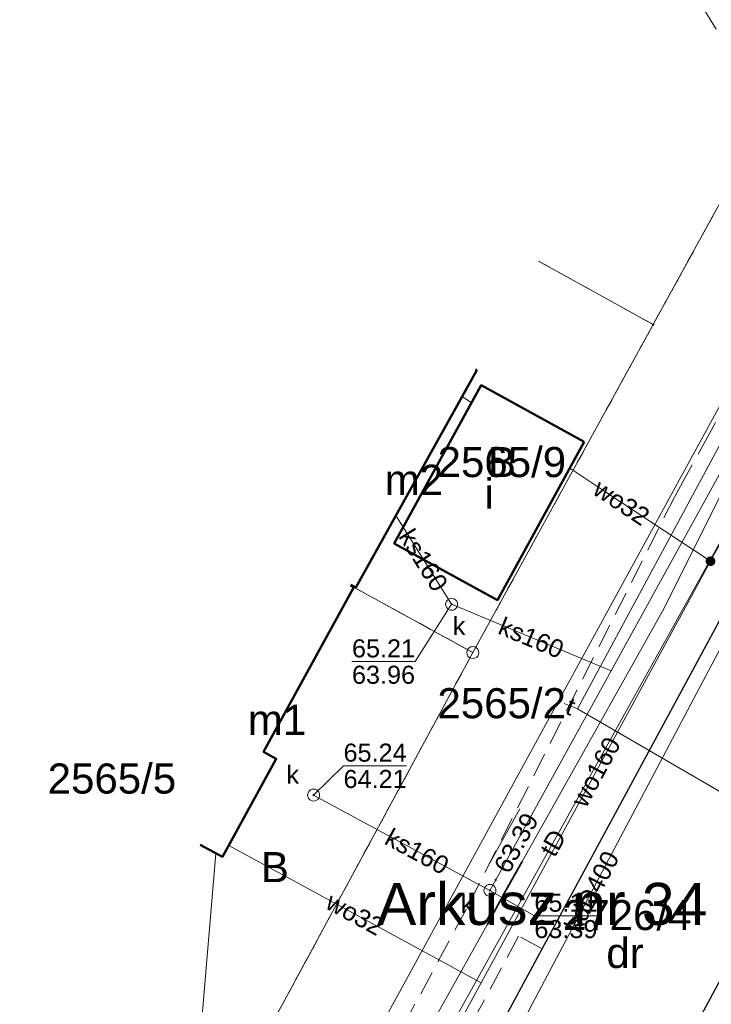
# Model space of a CAD drawing. Extents: x 6420891 to 6421372, y 5789686 to 5790696.
# Tile 2 of 48: x 6420898 to 6420927, y 5789730 to 5789771. Entities that reach past the tile are written whole.
import ezdxf
from ezdxf.enums import TextEntityAlignment as Align

# ---------------------------------------------------------------- set-up
doc = ezdxf.new("R2010")
doc.units = 0
for name, pattern in [('KROPK2', [2, 0, -2]), ('PRZER1-1', [2, 1, -1]), ('PRZER2-1', [3, 2, -1]), ('PRZER3-1', [4, 3, -1])]:
    doc.linetypes.add(name, pattern=pattern)
doc.layers.get('0').update_dxf_attribs({"linetype": 'CONTINUOUS', "lineweight": 13})
for name, color, linetype, lineweight in [('GEPPGD', 7, 'CONTINUOUS', 18), ('GESBZO', 7, 'CONTINUOUS', 50), ('GESBZO_O', 7, 'CONTINUOUS', 50), ('GESDZI', 7, 'CONTINUOUS', 18), ('GESDZI_O', 7, 'CONTINUOUS', 18), ('GESJAE_O', 7, 'KROPK2', 50), ('GSLKOC', 7, 'PRZER2-1', 18), ('GSLKRW', 7, 'CONTINUOUS', 25), ('GSSKOD', 7, 'PRZER2-1', 18)]:
    doc.layers.add(name, color=color, linetype=linetype, lineweight=lineweight)
for name, color, linetype, lineweight, true_color in [('GESUZY', 7, 'PRZER1-1', 18, 0x008000), ('GESUZY_O', 7, 'PRZER1-1', 18, 0x008000), ('GSLKOU', 7, 'PRZER3-1', 18, 0x0a0909), ('GULENN', 1, 'CONTINUOUS', 18, 0xff0000), ('GULGOR', 7, 'CONTINUOUS', 35, 0xbfbf00), ('GULGSP', 7, 'CONTINUOUS', 18, 0xbfbf00), ('GULKDP', 7, 'CONTINUOUS', 18, 0x803300), ('GULKDP_O', 7, 'CONTINUOUS', 18, 0x803300), ('GULKSP', 7, 'CONTINUOUS', 18, 0x803300), ('GULKSP_O', 7, 'CONTINUOUS', 18, 0x803300), ('GULTPR', 7, 'CONTINUOUS', 18, 0xff9100), ('GULTPR_O', 7, 'CONTINUOUS', 18, 0xff9100), ('GULWOP', 5, 'CONTINUOUS', 18, 0x0000ff), ('GULWOP_O', 5, 'CONTINUOUS', 18, 0x0000ff), ('GUPKSD', 7, 'CONTINUOUS', 18, 0x803300), ('GUPKSD_O', 7, 'CONTINUOUS', 18, 0x803300), ('GUPKSH', 7, 'CONTINUOUS', 5, 0x803300), ('GUPKSH_O', 7, 'CONTINUOUS', 5, 0x803300), ('GUPWZA', 5, 'CONTINUOUS', 18, 0x0000ff)]:
    doc.layers.add(name, color=color, linetype=linetype, lineweight=lineweight, true_color=true_color)
doc.styles.add('GEO-INFO', font='Arial')

# ---------------------------------------------------------------- blocks, each defined once
blk = doc.blocks.new('OKRAG_PELNY')
at = {"color": 0}
blk.add_lwpolyline([(0, 0.5), (0.12941, 0.482963), (0.25, 0.433013), (0.353553, 0.353553), (0.433013, 0.25), (0.482963, 0.12941), (0.5, 0), (0.482963, -0.12941), (0.433013, -0.25), (0.353553, -0.353553), (0.25, -0.433013), (0.12941, -0.482963), (0, -0.5), (-0.12941, -0.482963), (-0.25, -0.433013), (-0.353553, -0.353553), (-0.433013, -0.25), (-0.482963, -0.12941), (-0.5, 0), (-0.482963, 0.12941), (-0.433013, 0.25), (-0.353553, 0.353553), (-0.25, 0.433013), (-0.12941, 0.482963)], close=True, dxfattribs=at)
blk = doc.blocks.new('KOLO')
blk.add_hatch(color=0).paths.add_polyline_path([(-0.5, 0), (-0.482963, -0.12941), (-0.433013, -0.25), (-0.353553, -0.353553), (-0.25, -0.433013), (-0.12941, -0.482963), (0, -0.5), (0.12941, -0.482963), (0.25, -0.433013), (0.353553, -0.353553), (0.433013, -0.25), (0.482963, -0.12941), (0.5, 0), (0.482963, 0.12941), (0.433013, 0.25), (0.353553, 0.353553), (0.25, 0.433013), (0.12941, 0.482963), (0, 0.5), (-0.12941, 0.482963), (-0.25, 0.433013), (-0.353553, 0.353553), (-0.433013, 0.25), (-0.482963, 0.12941)])
blk = doc.blocks.new('EPPGN')
blk.add_hatch(color=0).paths.add_polyline_path([(0, -0.09), (0.027812, -0.085595), (0.052901, -0.072812), (0.072812, -0.052901), (0.085595, -0.027812), (0.09, 0), (0.085595, 0.027812), (0.072812, 0.052901), (0.052901, 0.072812), (0.027812, 0.085595), (0, 0.09), (-0.027812, 0.085595), (-0.052901, 0.072812), (-0.072812, 0.052901), (-0.085595, 0.027812), (-0.09, 0), (-0.085595, -0.027812), (-0.072812, -0.052901), (-0.052901, -0.072812), (-0.027812, -0.085595)])
blk = doc.blocks.new('EPPGS')
at = {"color": 0}
blk.add_lwpolyline([(0, 0.5), (0.154508, 0.475528), (0.293893, 0.404508), (0.404508, 0.293893), (0.475528, 0.154508), (0.5, 0), (0.475528, -0.154508), (0.404508, -0.293893), (0.293893, -0.404508), (0.154508, -0.475528), (0, -0.5), (-0.154508, -0.475528), (-0.293893, -0.404508), (-0.404508, -0.293893), (-0.475528, -0.154508), (-0.5, 0), (-0.475528, 0.154508), (-0.404508, 0.293893), (-0.293893, 0.404508), (-0.154508, 0.475528)], close=True, dxfattribs=at)

msp = doc.modelspace()

# ---------------------------------------------------------------- linework, layer by layer
at = {"layer": 'GESBZO', "linetype": 'Continuous', "lineweight": 50, "elevation": 10.26}
for points in [[(6420917.112, 5789756.068), (6420912.083, 5789747.044), (6420911.88, 5789747.153)], [(6420917.063, 5789756.096), (6420917.112, 5789756.068)], [(6420912, 5789747.056), (6420908.248, 5789740.216), (6420908.774, 5789739.928), (6420906.537, 5789735.85), (6420905.62, 5789736.353)], [(6420911.866, 5789747.129), (6420912, 5789747.056)]]:
    msp.add_lwpolyline(points, dxfattribs=at)
msp.add_lwpolyline([(6420921.577, 5789753.096), (6420917.969, 5789746.52), (6420913.68, 5789748.872), (6420917.287, 5789755.449)], close=True, dxfattribs=at)
at = {"layer": 'GESDZI', "linetype": 'Continuous', "lineweight": 18, "elevation": 10.3}
msp.add_lwpolyline([(6420931.728, 5789762.857), (6420906.978, 5789717.569), (6420904.563, 5789721.473), (6420916.946, 5789744.343), (6420924.44, 5789757.97), (6420927.38, 5789763.32), (6420927.21, 5789770.27)], close=True, dxfattribs=at)
for points in [[(6420927.38, 5789763.32), (6420924.44, 5789757.97), (6420919.677, 5789760.605)], [(6420901.563, 5789707.612), (6420906.978, 5789717.569), (6420931.728, 5789762.857), (6420945.154, 5789755.753), (6420918.269, 5789710.827)], [(6420919.677, 5789760.605), (6420924.44, 5789757.97)], [(6420924.44, 5789757.97), (6420916.946, 5789744.343), (6420911.866, 5789747.129)], [(6420911.866, 5789747.129), (6420916.946, 5789744.343)], [(6420916.946, 5789744.343), (6420904.563, 5789721.473), (6420900.497, 5789728.044)]]:
    msp.add_lwpolyline(points, dxfattribs=at)
at = {"layer": 'GESUZY', "linetype": 'PRZER1-1', "lineweight": 18, "ltscale": 0.5, "elevation": 10.18}
for points in [[(6420898.116, 5789709.519), (6420900.667, 5789714.235), (6420902.555, 5789717.742), (6420904.563, 5789721.473), (6420916.946, 5789744.343), (6420922.007, 5789753.546), (6420924.44, 5789757.97), (6420927.38, 5789763.32), (6420927.21, 5789770.27), (6420931.728, 5789762.857), (6420945.154, 5789755.753), (6420948.423, 5789754.023)], [(6420927.38, 5789763.32), (6420924.44, 5789757.97), (6420919.677, 5789760.605)], [(6420919.677, 5789760.605), (6420924.44, 5789757.97), (6420922.007, 5789753.546)], [(6420922.007, 5789753.546), (6420916.946, 5789744.343), (6420911.866, 5789747.129)], [(6420911.866, 5789747.129), (6420916.946, 5789744.343)], [(6420916.946, 5789744.343), (6420904.563, 5789721.473), (6420900.497, 5789728.044)]]:
    msp.add_lwpolyline(points, dxfattribs=at)
at = {"layer": 'GSLKOC', "linetype": 'PRZER2-1', "lineweight": 18, "ltscale": 0.5, "elevation": 10.18}
for points in [[(6420925.34, 5789750.83), (6420916.68, 5789733.69), (6420903.11, 5789708.58), (6420901.827, 5789707.466)], [(6420919.82, 5789732.04), (6420918.85, 5789732.56), (6420905.07, 5789707.01), (6420904.172, 5789706.168)]]:
    msp.add_lwpolyline(points, dxfattribs=at)
at = {"layer": 'GSLKOU', "linetype": 'PRZER3-1', "lineweight": 18, "ltscale": 0.5, "elevation": 10.18}
msp.add_lwpolyline([(6420925.34, 5789750.83), (6420928.44, 5789756.47)], dxfattribs=at)
at = {"layer": 'GSLKRW', "linetype": 'Continuous', "lineweight": 25, "elevation": 10.18}
for points in [[(6420905.492, 5789705.438), (6420919.82, 5789732.04), (6420928.95, 5789748.91)], [(6420934.92, 5789745.01), (6420911.705, 5789702.001)]]:
    msp.add_lwpolyline(points, dxfattribs=at)
at = {"layer": 'GSSKOD', "linetype": 'PRZER2-1', "lineweight": 18, "ltscale": 0.5, "elevation": 10.18}
msp.add_lwpolyline([(6420932.66, 5789764.21), (6420931.75, 5789762.46), (6420929.42, 5789766.41), (6420924.22, 5789774.85), (6420926.27, 5789774.76), (6420930.83, 5789767.29)], close=True, dxfattribs=at)
at = {"layer": 'GULENN', "linetype": 'Continuous', "lineweight": 18, "elevation": 10.18}
msp.add_lwpolyline([(6420904.996, 5789720.896), (6420906.273, 5789735.995)], dxfattribs=at)
at = {"layer": 'GULGOR', "linetype": 'Continuous', "lineweight": 35, "elevation": 10.18}
msp.add_lwpolyline([(6420917.543, 5789733.037), (6420918.261, 5789734.357), (6420918.997, 5789735.668)], dxfattribs=at)
at = {"layer": 'GULGSP', "linetype": 'Continuous', "lineweight": 18, "elevation": 10.18}
msp.add_lwpolyline([(6420934.337, 5789771.241), (6420932.078, 5789768.27), (6420933.92, 5789762.801), (6420929.912, 5789756.198), (6420924.833, 5789746.069), (6420918.997, 5789735.668), (6420918.261, 5789734.357), (6420917.543, 5789733.037), (6420911.226, 5789721.736), (6420908.066, 5789715.614), (6420904.897, 5789709.798), (6420901.386, 5789711.717), (6420899.733, 5789708.624)], dxfattribs=at)
at = {"layer": 'GULKDP', "linetype": 'Continuous', "lineweight": 18, "elevation": 10.18}
msp.add_lwpolyline([(6420933.722, 5789756.781), (6420910.044, 5789712.04), (6420906.177, 5789705.059)], dxfattribs=at)
at = {"layer": 'GULKSP', "linetype": 'Continuous', "lineweight": 18, "elevation": 10.18}
for points in [[(6420935.711, 5789767.172), (6420935.47, 5789766.734), (6420924.816, 5789747.432), (6420922.694, 5789743.589), (6420917.898, 5789734.899), (6420917.656, 5789734.461)], [(6420916.065, 5789746.347), (6420913.749, 5789750.034)], [(6420922.694, 5789743.589), (6420916.065, 5789746.347)], [(6420917.656, 5789734.461), (6420910.33, 5789738.42)]]:
    msp.add_lwpolyline(points, dxfattribs=at)
at = {"layer": 'GULTPR', "linetype": 'Continuous', "lineweight": 18, "elevation": 10.18}
for points in [[(6420914.25, 5789700.593), (6420917.45, 5789705.92), (6420918.92, 5789709.7), (6420925.45, 5789721.85), (6420929.24, 5789728.23), (6420929.36, 5789729.92), (6420931.94, 5789735.81), (6420921.29, 5789742), (6420932.37, 5789762.56), (6420932.07, 5789763.37), (6420922.67, 5789779.51), (6420939.24, 5789786.99), (6420943.9, 5789790.46), (6420958.3, 5789783.7), (6420972.67, 5789809.81), (6420975.71, 5789815.63), (6420980.96, 5789824.64), (6420992.82, 5789846.09)], [(6420903.707, 5789706.426), (6420904.607, 5789708.24), (6420935.943, 5789764.629), (6420949.812, 5789789.344), (6420964.385, 5789815.538)], [(6420921.29, 5789742), (6420920.74, 5789742.22)]]:
    msp.add_lwpolyline(points, dxfattribs=at)
at = {"layer": 'GULWOP', "linetype": 'Continuous', "lineweight": 18, "elevation": 10.18}
for points in [[(6420903.898, 5789706.32), (6420907.927, 5789714.005), (6420913.055, 5789722.85), (6420917.287, 5789730.624), (6420926.822, 5789748.138), (6420926.953, 5789748.369), (6420935.264, 5789762.942)], [(6420916.887, 5789754.72), (6420916.503, 5789754.975)], [(6420926.822, 5789748.138), (6420922.39, 5789751.066), (6420920.978, 5789752.004)], [(6420917.287, 5789730.624), (6420906.802, 5789736.333)]]:
    msp.add_lwpolyline(points, dxfattribs=at)
at = {"layer": 'GUPKSH_O', "linetype": 'Continuous', "lineweight": 9, "elevation": 10.8, "flags": 128}
for points in [[(6420911.924, 5789743.969), (6420914.545, 5789743.969), (6420916.065, 5789746.347)], [(6420911.924, 5789743.969), (6420914.545, 5789743.969)], [(6420914.194, 5789739.639), (6420911.573, 5789739.639), (6420910.33, 5789738.42)], [(6420911.573, 5789739.639), (6420914.194, 5789739.639)], [(6420917.63, 5789735.556), (6420918.896, 5789737.851)], [(6420922.124, 5789733.403), (6420919.503, 5789733.403), (6420917.656, 5789734.461)], [(6420919.503, 5789733.403), (6420922.124, 5789733.403)]]:
    msp.add_lwpolyline(points, dxfattribs=at)

# ---------------------------------------------------------------- block references
at = {"layer": 'GEPPGD', "lineweight": 18, "xscale": 0.5, "yscale": 0.5}
for name, p in [('EPPGN', (6420924.44, 5789757.97, 10.32)), ('EPPGS', (6420916.946, 5789744.343, 10.32))]:
    msp.add_blockref(name, p, dxfattribs=at)
at = {"layer": 'GUPKSD', "lineweight": 18, "xscale": 0.5, "yscale": 0.5}
for p in [(6420916.065, 5789746.347, 10.24), (6420910.33, 5789738.42, 10.24), (6420917.656, 5789734.461, 10.24)]:
    msp.add_blockref('OKRAG_PELNY', p, dxfattribs=at)
at = {"layer": 'GUPKSH', "lineweight": 5, "xscale": 0.09, "yscale": 0.09}
for p in [(6420916.065, 5789746.347, 10.24), (6420910.33, 5789738.42, 10.24), (6420917.898, 5789734.899, 10.24), (6420917.656, 5789734.461, 10.24)]:
    msp.add_blockref('KOLO', p, dxfattribs=at)
at = {"layer": 'GUPWZA', "lineweight": 5, "xscale": 0.4, "yscale": 0.4}
msp.add_blockref('KOLO', (6420926.822, 5789748.138, 10.24), dxfattribs=at)

# ---------------------------------------------------------------- texts
at = {"layer": 'GESBZO_O', "linetype": 'Continuous', "lineweight": 0, "style": 'GEO-INFO'}
for s, p in [('m2', (6420914.496, 5789751.52, 10.8)), ('m1', (6420908.81, 5789741.548, 10.8))]:
    msp.add_text(s, height=1.25, dxfattribs=at).set_placement(p, align=Align.MIDDLE_CENTER)
msp.add_text('i', height=1.25, dxfattribs=at).set_placement((6420917.628, 5789750.984, 10.8), align=Align.MIDDLE)
at = {"layer": 'GESDZI_O', "linetype": 'Continuous', "lineweight": 0, "style": 'GEO-INFO'}
for s, p in [('2565/9', (6420918.153, 5789752.257, 10.8)), ('2726/4', (6420923.359, 5789733.437, 10.8))]:
    msp.add_text(s, height=1.25, dxfattribs=at).set_placement(p, align=Align.MIDDLE_CENTER)
for s, p in [('2565/2', (6420918.145, 5789742.263, 10.8)), ('2565/5', (6420901.949, 5789739.134, 10.8))]:
    msp.add_text(s, height=1.25, dxfattribs=at).set_placement(p, align=Align.MIDDLE)
at = {"layer": 'GESJAE_O', "linetype": 'Continuous', "lineweight": 0, "style": 'GEO-INFO'}
msp.add_text('Arkusz nr 34', height=1.75, dxfattribs=at).set_placement((6420919.829, 5789733.901, 10.8), align=Align.MIDDLE_CENTER)
at = {"layer": 'GESUZY_O', "linetype": 'Continuous', "lineweight": 0, "style": 'GEO-INFO'}
for s, p in [('B', (6420918.153, 5789752.257, 10.8)), ('B', (6420908.722, 5789735.429, 10.8)), ('dr', (6420923.269, 5789731.862, 10.8))]:
    msp.add_text(s, height=1.25, dxfattribs=at).set_placement(p, align=Align.MIDDLE_CENTER)
at = {"layer": 'GULKDP_O', "linetype": 'Continuous', "lineweight": 0, "style": 'GEO-INFO'}
msp.add_text('kdD400', height=0.75, rotation=62.1105, dxfattribs=at).set_placement((6420921.883, 5789734.411, 10.8), align=Align.MIDDLE_CENTER)
at = {"layer": 'GULKSP_O', "linetype": 'Continuous', "lineweight": 0, "style": 'GEO-INFO'}
for rotation, p in [(302.126, (6420914.907, 5789748.191, 10.8)), (337.4107, (6420919.38, 5789744.968, 10.8)), (331.6164, (6420914.637, 5789736.093, 10.8))]:
    msp.add_text('ks160', height=0.75, rotation=rotation, dxfattribs=at).set_placement(p, align=Align.MIDDLE)
at = {"layer": 'GULTPR_O', "linetype": 'Continuous', "lineweight": 0, "style": 'GEO-INFO'}
msp.add_text('t', height=0.75, rotation=338.1986, dxfattribs=at).set_placement((6420921.015, 5789742.11, 10.8), align=Align.MIDDLE)
msp.add_text('tD', height=0.75, rotation=60.9382, dxfattribs=at).set_placement((6420920.275, 5789736.435, 10.8), align=Align.MIDDLE_CENTER)
at = {"layer": 'GULWOP_O', "linetype": 'Continuous', "lineweight": 0, "style": 'GEO-INFO'}
for rotation, p in [(326.4135, (6420923.125, 5789750.581, 10.8)), (331.4361, (6420912.044, 5789733.478, 10.8))]:
    msp.add_text('wo32', height=0.75, rotation=rotation, dxfattribs=at).set_placement(p, align=Align.MIDDLE)
msp.add_text('wo160', height=0.75, rotation=61.4361, dxfattribs=at).set_placement((6420922.054, 5789739.381, 10.8), align=Align.MIDDLE_CENTER)
at = {"layer": 'GUPKSD_O', "linetype": 'Continuous', "lineweight": 0, "style": 'GEO-INFO'}
for p in [(6420916.634, 5789745.075, 10.8), (6420909.72, 5789738.898, 10.8), (6420916.968, 5789733.528, 10.8)]:
    msp.add_text('k', height=0.75, dxfattribs=at).set_placement(p, align=Align.RIGHT)
at = {"layer": 'GUPKSH_O', "linetype": 'Continuous', "lineweight": 0, "style": 'GEO-INFO'}
for s, p in [('65.21', (6420911.924, 5789744.141)), ('63.96', (6420911.924, 5789743.046)), ('65.24', (6420911.573, 5789739.811)), ('64.21', (6420911.573, 5789738.716)), ('65.11', (6420919.503, 5789733.575)), ('63.39', (6420919.503, 5789732.48))]:
    msp.add_text(s, height=0.75, rotation=360, dxfattribs=at).set_placement(p)
msp.add_text('63.39', height=0.75, rotation=61.1031, dxfattribs=at).set_placement((6420918.113, 5789735.289), align=Align.MIDDLE_LEFT)

doc.saveas('drawing.dxf')
